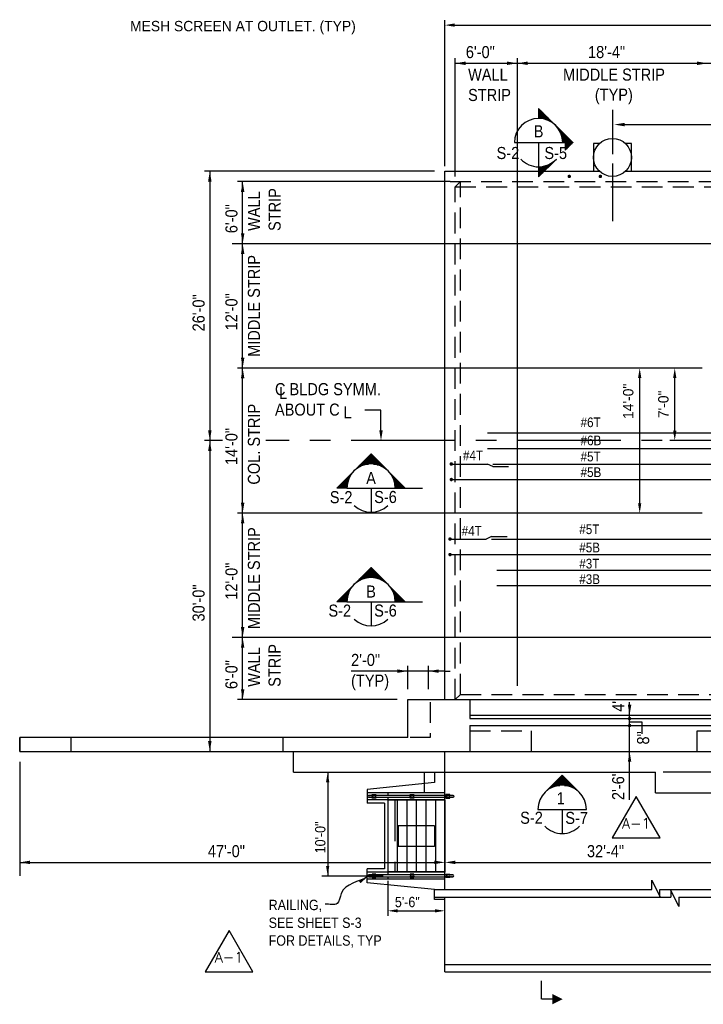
# Model space of a CAD drawing. Extents: x -554 to 3245, y 148 to 2918.
# Tile 1 of 10: x -373 to 418, y 309 to 1449. Entities that reach past the tile are written whole.
import ezdxf
from ezdxf.enums import TextEntityAlignment as Align

# ---------------------------------------------------------------- set-up
doc = ezdxf.new("R2010")
doc.units = 0
doc.header["$LTSCALE"] = 96
doc.header["$MEASUREMENT"] = 0
for name, pattern in [('CENTER', [2, 1.25, -0.25, 0.25, -0.25]), ('DASHED', [0.75, 0.5, -0.25]), ('HIDDEN', [0.375, 0.25, -0.125]), ('HIDDEN4', [0.09375, 0.0625, -0.03125]), ('HIDDENX2', [0.75, 0.5, -0.25])]:
    doc.linetypes.add(name, pattern=pattern)
doc.layers.get('0').update_dxf_attribs({"color": 2, "linetype": 'CONTINUOUS'})
doc.layers.get('DEFPOINTS').update_dxf_attribs({"linetype": 'CONTINUOUS'})
for name, color, linetype in [('101', 1, 'CONTINUOUS'), ('102', 2, 'CONTINUOUS'), ('103', 3, 'CONTINUOUS'), ('104', 4, 'CONTINUOUS'), ('NOTE-ANNT', 1, 'CONTINUOUS'), ('REV-NOTE', 1, 'CONTINUOUS'), ('REV-SYMBOLS', 1, 'CONTINUOUS'), ('S1', 2, 'CONTINUOUS'), ('S2', 7, 'CONTINUOUS'), ('TEXT', 3, 'CONTINUOUS')]:
    doc.layers.add(name, color=color, linetype=linetype)
doc.styles.add('ANNTEXT', font='romans.shx')
doc.styles.get("Standard").update_dxf_attribs({"font": 'wktext.shx'})
doc.styles.add('SX-FRAC', font='SX-FRAC.shx', dxfattribs={"width": 0.9, "height": 12.005})
doc.dimstyles.new('SX-FRAC', dxfattribs={"dimtxt": 12, "dimasz": 12, "dimexe": 6, "dimexo": 6, "dimgap": 0.125, "dimtad": 1, "dimdec": 4, "dimzin": 3, "dimtxsty": 'STANDARD', "dimcen": 0.125, "dimclrd": 1, "dimclre": 1, "dimclrt": 3, "dimazin": 3, "dimtfac": 1, "dimtdec": 4, "dimtix": 1, "dimtofl": 0, "dimtmove": 0, "dimatfit": 3, "dimtvp": 0.5, "dimtolj": 1, "dimtzin": 3})

# ---------------------------------------------------------------- blocks, each defined once
blk = doc.blocks.new('ZA_REV')
blk.add_lwpolyline([(1.732, -1), (0, 2), (-1.732, -1)], close=True)
blk = doc.blocks.new('A1REV')
at = {"layer": 'REV-SYMBOLS'}
ref = blk.add_blockref('ZA_REV', (-1.5, -1.3), dxfattribs=dict(at, xscale=16, yscale=16, zscale=16))
ref.add_attrib('REVISION', 'A-1', dxfattribs={"layer": 'NOTE-ANNT', "color": 1, "height": 12, "style": 'ANNTEXT'}).set_placement((-1.5, -0.4), align=Align.MIDDLE)

msp = doc.modelspace()

# ---------------------------------------------------------------- linework, layer by layer
at = {"layer": '101'}
for p, q in [((131.3, 1267.9), (131.3, 1404.9)), ((203.3, 677.9), (203.3, 1404.9)), ((131.3, 1398.9), (1267.3, 1398.9)), ((267.4, 1307), (227.8, 1346.6)), ((227.8, 1346.6), (227.8, 1335)), ((228.5, 1345.9), (228.5, 1335)), ((229.2, 1345.1), (229.2, 1334.9)), ((230, 1344.4), (230, 1334.9)), ((230.7, 1343.7), (230.7, 1334.8)), ((231.4, 1342.9), (231.4, 1334.7)), ((232.2, 1342.2), (232.2, 1334.6)), ((232.9, 1341.5), (232.9, 1334.5)), ((233.6, 1340.7), (233.6, 1334.4)), ((234.3, 1340), (234.3, 1334.2)), ((235.1, 1339.3), (235.1, 1334)), ((235.8, 1338.6), (235.8, 1333.8)), ((236.5, 1337.8), (236.5, 1333.6)), ((237.3, 1337.1), (237.3, 1333.3)), ((238, 1336.4), (238, 1333.1)), ((238.7, 1335.6), (238.7, 1332.8)), ((239.4, 1334.9), (239.4, 1332.4)), ((313.3, 1345.1), (313.3, 1293.8)), ((240.2, 1334.2), (240.2, 1332.1)), ((240.9, 1333.5), (240.9, 1331.7)), ((241.6, 1332.7), (241.6, 1331.3)), ((242.4, 1332), (242.4, 1330.9)), ((243.1, 1331.3), (243.1, 1330.4)), ((243.8, 1330.5), (243.8, 1329.9)), ((244.5, 1329.8), (244.5, 1329.4)), ((245.3, 1329.1), (245.3, 1328.8)), ((246, 1328.4), (246, 1328.2)), ((246.7, 1327.6), (246.7, 1327.6)), ((247.5, 1326.9), (247.5, 1326.9)), ((248.2, 1326.2), (248.2, 1326.1)), ((248.3, 1326), (248.3, 1326)), ((249.1, 1325.2), (249.1, 1325.3)), ((249.8, 1324.3), (249.8, 1324.6)), ((250.5, 1323.3), (250.5, 1323.8)), ((251.3, 1322.2), (251.3, 1323.1)), ((327.3, 1327.9), (687.3, 1327.9)), ((252, 1321.1), (252, 1322.4)), ((252.7, 1319.7), (252.7, 1321.6)), ((253.4, 1318.2), (253.4, 1320.9)), ((254.2, 1316.3), (254.2, 1320.2)), ((254.9, 1313.9), (254.9, 1319.5)), ((255.6, 1318.7), (255.6, 1309.8)), ((256.4, 1318), (256.4, 1307)), ((257.1, 1317.3), (257.1, 1307)), ((257.8, 1316.5), (257.8, 1307)), ((258.5, 1315.8), (258.5, 1298.2)), ((259.3, 1315.1), (259.3, 1298.9)), ((260, 1314.4), (260, 1299.6)), ((260.7, 1313.6), (260.7, 1300.3)), ((261.5, 1312.9), (261.5, 1301.1)), ((262.2, 1312.2), (262.2, 1301.8)), ((262.9, 1311.4), (262.9, 1302.5)), ((267.4, 1307), (258.5, 1298.2)), ((263.7, 1310.7), (263.7, 1303.3)), ((264.4, 1310), (264.4, 1304)), ((265.1, 1309.2), (265.1, 1304.7)), ((265.8, 1308.5), (265.8, 1305.4)), ((266.6, 1307.8), (266.6, 1306.2)), ((267.3, 1307.1), (267.3, 1306.9)), ((248.4, 1288), (227.8, 1267.4)), ((227.8, 1279), (227.8, 1267.4)), ((228.5, 1279), (228.5, 1268.1)), ((229.2, 1279), (229.2, 1268.8)), ((230, 1279.1), (230, 1269.6)), ((230.7, 1279.1), (230.7, 1270.3)), ((231.4, 1279.2), (231.4, 1271)), ((232.2, 1279.3), (232.2, 1271.8)), ((232.9, 1279.5), (232.9, 1272.5)), ((233.6, 1279.6), (233.6, 1273.2)), ((234.3, 1279.8), (234.3, 1273.9)), ((235.1, 1279.9), (235.1, 1274.7)), ((235.8, 1280.2), (235.8, 1275.4)), ((236.5, 1280.4), (236.5, 1276.1)), ((237.3, 1280.6), (237.3, 1276.9)), ((238, 1280.9), (238, 1277.6)), ((238.7, 1281.2), (238.7, 1278.3)), ((239.4, 1281.5), (239.4, 1279.1)), ((240.2, 1281.9), (240.2, 1279.8)), ((240.9, 1282.2), (240.9, 1280.5)), ((241.6, 1282.6), (241.6, 1281.2)), ((242.4, 1283.1), (242.4, 1282)), ((243.1, 1283.5), (243.1, 1282.7)), ((243.8, 1284), (243.8, 1283.4)), ((244.5, 1284.6), (244.5, 1284.2)), ((313.3, 1283), (313.3, 1271.9)), ((107.3, 1273.9), (-158.7, 1273.9)), ((-152.7, 1273.9), (-152.7, 601.9)), ((125.3, 1261.9), (-120.7, 1261.9)), ((-114.7, 661.9), (-114.7, 1261.9)), ((411.3, 1189.9), (-126.7, 1189.9)), ((1069.3, 1189.9), (-120.7, 1189.9)), ((411.3, 1045.9), (-120.7, 1045.9)), ((383.7, 1045.9), (-120.7, 1045.9)), ((45.4, 997.3), (26.8, 997.3)), ((45.4, 973.9), (45.4, 997.3)), ((-140.7, 961.9), (-140.7, 961.9)), ((33.9, 946.5), (-5.7, 906.9)), ((22.8, 935.4), (44.9, 935.4)), ((23.6, 936.2), (44.1, 936.2)), ((24.3, 936.9), (43.4, 936.9)), ((25, 937.6), (42.7, 937.6)), ((25.8, 938.4), (42, 938.4)), ((26.5, 939.1), (41.2, 939.1)), ((27.2, 939.8), (40.5, 939.8)), ((27.9, 940.6), (39.8, 940.6)), ((28.7, 941.3), (39, 941.3)), ((29.4, 942), (38.3, 942)), ((30.1, 942.7), (37.6, 942.7)), ((30.9, 943.5), (36.8, 943.5)), ((31.6, 944.2), (36.1, 944.2)), ((32.3, 944.9), (35.4, 944.9)), ((33, 945.7), (34.7, 945.7)), ((33.8, 946.4), (33.9, 946.4)), ((33.9, 946.5), (73.5, 906.9)), ((11.8, 924.4), (12, 924.4)), ((12.5, 925.1), (12.6, 925.1)), ((13.2, 925.8), (13.2, 925.8)), ((13.9, 926.6), (13.9, 926.6)), ((14.7, 927.3), (14.7, 927.3)), ((14.8, 927.4), (14.8, 927.4)), ((15.7, 928.2), (15.5, 928.2)), ((16.6, 928.9), (16.3, 928.9)), ((17.5, 929.6), (17, 929.6)), ((18.6, 930.3), (17.7, 930.3)), ((19.8, 931.1), (18.5, 931.1)), ((21.1, 931.8), (19.2, 931.8)), ((22.7, 932.5), (19.9, 932.5)), ((24.5, 933.3), (20.7, 933.3)), ((26.9, 934), (21.4, 934)), ((22.1, 934.7), (31, 934.7)), ((36.7, 934.7), (45.6, 934.7)), ((40.8, 934), (46.3, 934)), ((43.2, 933.3), (47.1, 933.3)), ((45, 932.5), (47.8, 932.5)), ((46.6, 931.8), (48.5, 931.8)), ((47.9, 931.1), (49.2, 931.1)), ((49.1, 930.3), (50, 930.3)), ((50.2, 929.6), (50.7, 929.6)), ((51.1, 928.9), (51.4, 928.9)), ((52, 928.2), (52.2, 928.2)), ((52.9, 927.4), (52.9, 927.4)), ((53, 927.3), (53, 927.3)), ((53.8, 926.6), (53.8, 926.6)), ((54.5, 925.8), (54.5, 925.8)), ((55.1, 925.1), (55.2, 925.1)), ((55.7, 924.4), (56, 924.4)), ((0.1, 912.7), (6.5, 912.7)), ((0.8, 913.4), (6.6, 913.4)), ((1.5, 914.2), (6.8, 914.2)), ((2.3, 914.9), (7, 914.9)), ((3, 915.6), (7.3, 915.6)), ((3.7, 916.3), (7.5, 916.3)), ((4.5, 917.1), (7.8, 917.1)), ((5.2, 917.8), (8.1, 917.8)), ((5.9, 918.5), (8.4, 918.5)), ((6.7, 919.3), (8.7, 919.3)), ((7.4, 920), (9.1, 920)), ((8.1, 920.7), (9.5, 920.7)), ((8.8, 921.4), (10, 921.4)), ((9.6, 922.2), (10.4, 922.2)), ((10.3, 922.9), (10.9, 922.9)), ((11, 923.6), (11.4, 923.6)), ((56.3, 923.6), (56.7, 923.6)), ((56.8, 922.9), (57.4, 922.9)), ((57.3, 922.2), (58.1, 922.2)), ((57.8, 921.4), (58.9, 921.4)), ((58.2, 920.7), (59.6, 920.7)), ((58.6, 920), (60.3, 920)), ((59, 919.3), (61.1, 919.3)), ((59.3, 918.5), (61.8, 918.5)), ((59.6, 917.8), (62.5, 917.8)), ((59.9, 917.1), (63.2, 917.1)), ((60.2, 916.3), (64, 916.3)), ((60.5, 915.6), (64.7, 915.6)), ((60.7, 914.9), (65.4, 914.9)), ((60.9, 914.2), (66.2, 914.2)), ((61.1, 913.4), (66.9, 913.4)), ((61.2, 912.7), (67.6, 912.7)), ((5.9, 906.9), (-5.7, 906.9)), ((-5, 907.6), (5.9, 907.6)), ((-4.3, 908.3), (5.9, 908.3)), ((-3.6, 909.1), (5.9, 909.1)), ((-2.8, 909.8), (6, 909.8)), ((-2.1, 910.5), (6.1, 910.5)), ((-1.4, 911.2), (6.2, 911.2)), ((-0.6, 912), (6.3, 912)), ((61.4, 912), (68.3, 912)), ((61.5, 911.2), (69.1, 911.2)), ((61.6, 910.5), (69.8, 910.5)), ((61.7, 909.8), (70.5, 909.8)), ((61.8, 909.1), (71.3, 909.1)), ((61.8, 908.3), (72, 908.3)), ((61.8, 907.6), (72.7, 907.6)), ((412.8, 877.9), (-120.7, 877.9)), ((33.9, 814.9), (-5.7, 775.3)), ((28.7, 809.8), (39, 809.8)), ((29.4, 810.5), (38.3, 810.5)), ((30.1, 811.2), (37.6, 811.2)), ((30.9, 811.9), (36.8, 811.9)), ((31.6, 812.7), (36.1, 812.7)), ((32.3, 813.4), (35.4, 813.4)), ((33, 814.1), (34.7, 814.1)), ((33.8, 814.9), (33.9, 814.9)), ((33.9, 814.9), (73.5, 775.3)), ((18.6, 798.8), (17.7, 798.8)), ((19.8, 799.6), (18.5, 799.6)), ((21.1, 800.3), (19.2, 800.3)), ((22.7, 801), (19.9, 801)), ((24.5, 801.7), (20.7, 801.7)), ((26.9, 802.5), (21.4, 802.5)), ((22.1, 803.2), (31, 803.2)), ((22.8, 803.9), (44.9, 803.9)), ((23.6, 804.7), (44.1, 804.7)), ((24.3, 805.4), (43.4, 805.4)), ((25, 806.1), (42.7, 806.1)), ((25.8, 806.8), (42, 806.8)), ((26.5, 807.6), (41.2, 807.6)), ((27.2, 808.3), (40.5, 808.3)), ((27.9, 809), (39.8, 809)), ((36.7, 803.2), (45.6, 803.2)), ((40.8, 802.5), (46.3, 802.5)), ((43.2, 801.7), (47.1, 801.7)), ((45, 801), (47.8, 801)), ((46.6, 800.3), (48.5, 800.3)), ((47.9, 799.6), (49.2, 799.6)), ((49.1, 798.8), (50, 798.8)), ((5.9, 787), (8.4, 787)), ((6.7, 787.7), (8.7, 787.7)), ((7.4, 788.5), (9.1, 788.5)), ((8.1, 789.2), (9.5, 789.2)), ((8.8, 789.9), (10, 789.9)), ((9.6, 790.7), (10.4, 790.7)), ((10.3, 791.4), (10.9, 791.4)), ((11, 792.1), (11.4, 792.1)), ((11.8, 792.8), (12, 792.8)), ((12.5, 793.6), (12.6, 793.6)), ((13.2, 794.3), (13.2, 794.3)), ((13.9, 795), (13.9, 795)), ((14.7, 795.8), (14.7, 795.8)), ((14.8, 795.9), (14.8, 795.9)), ((15.7, 796.6), (15.5, 796.6)), ((16.6, 797.4), (16.3, 797.4)), ((17.5, 798.1), (17, 798.1)), ((50.2, 798.1), (50.7, 798.1)), ((51.1, 797.4), (51.4, 797.4)), ((52, 796.6), (52.2, 796.6)), ((52.9, 795.9), (52.9, 795.9)), ((53, 795.8), (53, 795.8)), ((53.8, 795), (53.8, 795)), ((54.5, 794.3), (54.5, 794.3)), ((55.1, 793.6), (55.2, 793.6)), ((55.7, 792.8), (56, 792.8)), ((56.3, 792.1), (56.7, 792.1)), ((56.8, 791.4), (57.4, 791.4)), ((57.3, 790.7), (58.1, 790.7)), ((57.8, 789.9), (58.9, 789.9)), ((58.2, 789.2), (59.6, 789.2)), ((58.6, 788.5), (60.3, 788.5)), ((59, 787.7), (61.1, 787.7)), ((59.3, 787), (61.8, 787)), ((-5, 776.1), (5.9, 776.1)), ((-4.3, 776.8), (5.9, 776.8)), ((-3.6, 777.5), (5.9, 777.5)), ((-2.8, 778.3), (6, 778.3)), ((-2.1, 779), (6.1, 779)), ((-1.4, 779.7), (6.2, 779.7)), ((-0.6, 780.4), (6.3, 780.4)), ((0.1, 781.2), (6.5, 781.2)), ((0.8, 781.9), (6.6, 781.9)), ((1.5, 782.6), (6.8, 782.6)), ((2.3, 783.4), (7, 783.4)), ((3, 784.1), (7.3, 784.1)), ((3.7, 784.8), (7.5, 784.8)), ((4.5, 785.6), (7.8, 785.6)), ((5.2, 786.3), (8.1, 786.3)), ((59.6, 786.3), (62.5, 786.3)), ((59.9, 785.6), (63.2, 785.6)), ((60.2, 784.8), (64, 784.8)), ((60.5, 784.1), (64.7, 784.1)), ((60.7, 783.4), (65.4, 783.4)), ((60.9, 782.6), (66.2, 782.6)), ((61.1, 781.9), (66.9, 781.9)), ((61.2, 781.2), (67.6, 781.2)), ((61.4, 780.4), (68.3, 780.4)), ((61.5, 779.7), (69.1, 779.7)), ((61.6, 779), (69.8, 779)), ((61.7, 778.3), (70.5, 778.3)), ((61.8, 777.5), (71.3, 777.5)), ((61.8, 776.8), (72, 776.8)), ((61.8, 776.1), (72.7, 776.1)), ((5.9, 775.3), (-5.7, 775.3)), ((1069.3, 733.9), (-126.7, 733.9)), ((411.3, 733.9), (-120.7, 733.9)), ((76.3, 673.9), (76.3, 700.9)), ((100.3, 673.9), (100.3, 700.9)), ((119.3, 694.9), (10.8, 694.9)), ((119.3, 694.9), (64.3, 694.9)), ((119.3, 694.9), (125.6, 694.9)), ((64.3, 661.9), (-120.7, 661.9)), ((333.1, 545.9), (333.1, 658.9)), ((222.4, 631.9), (222.4, 631.9)), ((333.1, 636.2), (347.4, 636.2)), ((347.4, 636.2), (347.4, 622.3)), ((396.1, 601.9), (396.1, 601.9)), ((-372.7, 589.9), (-372.7, 457.9)), ((255.1, 574.4), (235.3, 554.6)), ((251.4, 570.7), (258.8, 570.7)), ((252.1, 571.4), (258.1, 571.4)), ((252.8, 572.1), (257.4, 572.1)), ((253.6, 572.8), (256.6, 572.8)), ((254.3, 573.6), (255.9, 573.6)), ((255, 574.3), (255.2, 574.3)), ((255.1, 574.4), (274.9, 554.6)), ((453.3, 577.9), (372.1, 577.9)), ((241, 559), (239.7, 559)), ((242.4, 559.7), (240.4, 559.7)), ((243.9, 560.4), (241.2, 560.4)), ((245.7, 561.2), (241.9, 561.2)), ((248.1, 561.9), (242.6, 561.9)), ((243.3, 562.6), (252.2, 562.6)), ((244.1, 563.4), (266.1, 563.4)), ((244.8, 564.1), (265.4, 564.1)), ((245.5, 564.8), (264.6, 564.8)), ((246.3, 565.5), (263.9, 565.5)), ((247, 566.3), (263.2, 566.3)), ((247.7, 567), (262.5, 567)), ((248.5, 567.7), (261.7, 567.7)), ((249.2, 568.5), (261, 568.5)), ((249.9, 569.2), (260.3, 569.2)), ((250.6, 569.9), (259.5, 569.9)), ((257.9, 562.6), (266.8, 562.6)), ((262, 561.9), (267.6, 561.9)), ((264.4, 561.2), (268.3, 561.2)), ((266.3, 560.4), (269, 560.4)), ((267.8, 559.7), (269.8, 559.7)), ((269.2, 559), (270.5, 559)), ((235.9, 555.2), (235.9, 555.2)), ((236.1, 555.3), (236.1, 555.3)), ((236.9, 556.1), (236.8, 556.1)), ((237.8, 556.8), (237.5, 556.8)), ((238.8, 557.5), (238.2, 557.5)), ((239.8, 558.3), (239, 558.3)), ((270.3, 558.3), (271.2, 558.3)), ((271.4, 557.5), (271.9, 557.5)), ((272.4, 556.8), (272.7, 556.8)), ((273.3, 556.1), (273.4, 556.1)), ((274.1, 555.3), (274.1, 555.3)), ((274.3, 555.2), (274.3, 555.2)), ((-372.7, 473.4), (-65.8, 473.4)), ((-65.8, 473.4), (107.3, 473.4)), ((131.3, 473.4), (495.3, 473.4)), ((359, 442.1), (359, 453)), ((359, 453), (368, 434)), ((107.5, 442.1), (359, 442.1)), ((368, 434), (368, 442.1)), ((368, 442.1), (964, 442.1)), ((390, 422.4), (381, 441.4)), ((381, 441.4), (381, 433.3)), ((107.5, 433.3), (381, 433.3)), ((390, 433.3), (390, 422.4)), ((390, 433.3), (986, 433.3))]:
    msp.add_line(p, q, dxfattribs=at)
at = {"layer": '101', "linetype": 'CENTER'}
for p, q in [((313.3, 1271.9), (313.3, 1215.9)), ((-138, 961.9), (-158.7, 961.9)), ((1283, 961.8), (-87.8, 961.9))]:
    msp.add_line(p, q, dxfattribs=at)
at = {"layer": '101', "const_width": 2}
for points in [[(262.3, 1267.9, 1), (264.3, 1267.9, 1)], [(298.3, 1267.9, 1), (300.3, 1267.9, 1)], [(125.8, 934.8, 1), (127.8, 934.8, 1)], [(125.8, 916.8, 1), (127.8, 916.8, 1)], [(124.3, 847.9, 1), (126.3, 847.9, 1)], [(124.3, 829.9, 1), (126.3, 829.9, 1)], [(332.1, 639.9, 1), (334.1, 639.9, 1)], [(332.1, 631.9, 1), (334.1, 631.9, 1)]]:
    msp.add_lwpolyline(points, format="xyb", close=True, dxfattribs=at)
at = {"layer": '101'}
for points in [[(143.3, 1396.9), (143.3, 1400.9), (131.3, 1398.9)], [(191.3, 1396.9), (191.3, 1400.9), (203.3, 1398.9)], [(215.3, 1396.9), (215.3, 1400.9), (203.3, 1398.9)], [(411.3, 1396.9), (411.3, 1400.9), (423.3, 1398.9)], [(327.3, 1325.9), (327.3, 1329.9), (315.3, 1327.9)], [(-150.7, 1261.9), (-154.7, 1261.9), (-152.7, 1273.9)], [(-112.7, 1249.9), (-116.7, 1249.9), (-114.7, 1261.9)], [(-112.7, 1201.9), (-116.7, 1201.9), (-114.7, 1189.9)], [(-112.7, 1177.9), (-116.7, 1177.9), (-114.7, 1189.9)], [(-112.7, 1057.9), (-116.7, 1057.9), (-114.7, 1045.9)], [(-112.7, 1033.9), (-116.7, 1033.9), (-114.7, 1045.9)], [(-150.7, 973.9), (-154.7, 973.9), (-152.7, 961.9)], [(47.4, 973.9), (43.4, 973.9), (45.4, 961.9)], [(-150.7, 949.9), (-154.7, 949.9), (-152.7, 961.9)], [(-112.7, 889.9), (-116.7, 889.9), (-114.7, 877.9)], [(-112.7, 865.9), (-116.7, 865.9), (-114.7, 877.9)], [(-112.7, 745.9), (-116.7, 745.9), (-114.7, 733.9)], [(-112.7, 721.9), (-116.7, 721.9), (-114.7, 733.9)], [(64.3, 692.9), (64.3, 696.9), (76.3, 694.9)], [(112.3, 692.9), (112.3, 696.9), (100.3, 694.9)], [(-112.7, 673.9), (-116.7, 673.9), (-114.7, 661.9)], [(331.1, 655.9), (335.1, 655.9), (333.1, 643.9)], [(-150.7, 613.9), (-154.7, 613.9), (-152.7, 601.9)], [(331.1, 589.9), (335.1, 589.9), (333.1, 601.9)], [(-360.7, 471.4), (-360.7, 475.4), (-372.7, 473.4)], [(107.3, 471.4), (107.3, 475.4), (119.3, 473.4)], [(131.3, 471.4), (131.3, 475.4), (119.3, 473.4)]]:
    msp.add_solid(points, dxfattribs=at)
at = {"layer": '102', "color": 1}
for p, q in [((119.3, 1279.9), (119.3, 1448.9)), ((130.8, 1443.1), (1267.8, 1443.1)), ((417.3, 1045.9), (339, 1045.9)), ((344.8, 889.4), (344.8, 1034.3)), ((385.4, 973.4), (385.4, 1034.3)), ((417.3, 961.9), (379.6, 961.9)), ((417.3, 877.9), (339, 877.9)), ((417.3, 877.9), (379.6, 877.9)), ((-16.3, 577.9), (-16.3, 457.9)), ((-22.9, 457.9), (47.8, 457.9)), ((53.3, 451.9), (53.3, 411.6)), ((64.8, 417.3), (107.8, 417.3))]:
    msp.add_line(p, q, dxfattribs=at)
at = {"layer": '102'}
for p, q in [((199.8, 1307), (258.5, 1307)), ((227.8, 1307), (227.8, 1279)), ((131.3, 1255.9), (137.3, 1261.9)), ((5.9, 906.9), (61.9, 906.9)), ((33.9, 906.9), (33.9, 878.9)), ((5.9, 775.3), (61.9, 775.3)), ((33.9, 775.3), (33.9, 747.3)), ((131.3, 661.9), (137.3, 667.9)), ((-55.7, 577.9), (-55.7, 601.9)), ((-55.7, 577.9), (363.3, 577.9)), ((363.3, 553.9), (363.3, 577.9)), ((363.3, 553.9), (933.3, 553.9)), ((227.1, 534.8), (283.1, 534.8)), ((255.1, 534.8), (255.1, 506.8)), ((119.3, 355.3), (1279.3, 355.3)), ((119.3, 346.6), (1279.3, 346.6))]:
    msp.add_line(p, q, dxfattribs=at)
at = {"layer": '102', "linetype": 'HIDDEN'}
for p, q in [((131.3, 1255.9), (1267.3, 1255.9)), ((131.3, 661.9), (131.3, 1255.9)), ((137.3, 667.9), (1273.3, 667.9)), ((102.3, 658.9), (102.3, 617.9)), ((102.3, 617.9), (79.3, 617.9)), ((148.3, 625.9), (219.3, 625.9)), ((219.3, 625.9), (219.3, 601.9)), ((95.3, 577.9), (95.3, 553.9))]:
    msp.add_line(p, q, dxfattribs=at)
at = {"layer": '102'}
for points in [[(298.2, 1305.9), (291.3, 1305.9), (291.3, 1273.9), (298.2, 1273.9)], [(328.4, 1273.9), (335.3, 1273.9), (335.3, 1305.9)], [(335.3, 1305.9), (328.4, 1305.9)]]:
    msp.add_lwpolyline(points, dxfattribs=at)
at = {"layer": '102', "linetype": 'HIDDEN'}
for points in [[(125.3, 1261.9), (1261.3, 1261.9), (1267.3, 1255.9), (1267.3, 661.9)], [(137.3, 667.9), (137.3, 1261.9)], [(411.3, 601.9), (411.3, 625.9), (465.3, 625.9)]]:
    msp.add_lwpolyline(points, dxfattribs=at)
at = {"layer": '102'}
msp.add_circle((313.3, 1289.9), 22, dxfattribs=at)
at = {"layer": '102', "color": 1}
for points in [[(130.8, 1445.1), (130.8, 1441.2), (119.3, 1443.1)], [(342.9, 1034.3), (346.7, 1034.3), (344.8, 1045.9)], [(383.5, 1034.3), (387.3, 1034.3), (385.4, 1045.9)], [(383.5, 973.4), (387.3, 973.4), (385.4, 961.9)], [(342.9, 889.4), (346.7, 889.4), (344.8, 877.9)], [(-18.2, 566.3), (-14.4, 566.3), (-16.3, 577.9)], [(-18.2, 469.4), (-14.4, 469.4), (-16.3, 457.9)], [(64.8, 419.2), (64.8, 415.4), (53.3, 417.3)], [(107.8, 419.2), (107.8, 415.4), (119.3, 417.3)]]:
    msp.add_solid(points, dxfattribs=at)
at = {"layer": '103'}
for p, q in [((119.3, 1273.9), (298.2, 1273.9)), ((119.3, 661.9), (119.3, 1273.9)), ((328.4, 1273.9), (684.2, 1273.9)), ((61.9, 906.9), (93.4, 906.9)), ((61.9, 775.3), (93.4, 775.3)), ((76.3, 661.9), (148.3, 661.9)), ((76.3, 617.9), (76.3, 661.9)), ((136.3, 661.9), (1322.3, 661.9)), ((148.3, 661.9), (148.3, 639.9)), ((148.3, 643.9), (465.3, 643.9)), ((148.3, 639.9), (465.3, 639.9)), ((148.3, 631.9), (465.3, 631.9)), ((148.3, 631.9), (148.3, 601.9)), ((-72.2, 617.9), (-372.7, 617.9)), ((-372.7, 617.9), (-372.7, 601.9)), ((76.3, 617.9), (-84.3, 617.9)), ((-372.7, 601.9), (-67.5, 601.9)), ((-67.5, 601.9), (465.3, 601.9)), ((119.3, 442.1), (119.3, 601.9)), ((119.3, 457.9), (119.3, 577.9)), ((119.3, 346.6), (119.3, 433.3)), ((231, 315), (231, 336.3)), ((243.7, 315), (231.7, 315))]:
    msp.add_line(p, q, dxfattribs=at)
for points in [[(-372.7, 601.9), (-372.7, 617.9)], [(-313.7, 617.9), (-313.7, 601.9)], [(-67.7, 601.9), (-67.7, 617.9)]]:
    msp.add_lwpolyline(points, dxfattribs=at)
for centre, start, end in [((227.8, 1307), 0, 180), ((227.8, 1307), 222.6017, 317.3983), ((33.9, 906.9), 0, 180), ((33.9, 906.9), 226.1202, 313.8798), ((33.9, 775.3), 0, 180), ((33.9, 775.3), 226.1202, 313.8798), ((255.1, 534.8), 0, 180), ((255.1, 534.8), 224.0424, 315.9576)]:
    msp.add_arc(centre, 28, start, end, dxfattribs=at)
msp.add_solid([(255.7, 315), (243.7, 321), (255.7, 315), (243.7, 309)], dxfattribs=at)
at = {"layer": '104'}
for p, q in [((168.8, 970.8), (600.8, 970.8)), ((168.8, 952.8), (600.8, 952.8)), ((126.8, 934.8), (168.8, 934.8)), ((174.8, 931.8), (168.8, 934.8)), ((174.8, 934.8), (493.8, 934.8)), ((174.8, 931.8), (192.8, 931.8)), ((127.8, 916.8), (600.8, 916.8)), ((125.3, 847.9), (167.3, 847.9)), ((173.3, 850.9), (167.3, 847.9)), ((173.3, 850.9), (191.3, 850.9)), ((173.3, 847.9), (687.2, 847.9)), ((125.3, 829.9), (516.3, 829.9)), ((179.3, 811.9), (611.3, 811.9)), ((179.3, 793.9), (611.3, 793.9))]:
    msp.add_line(p, q, dxfattribs=at)
at = {"layer": 'DEFPOINTS', "color": 0, "linetype": 'BYBLOCK'}
for p in [(107.3, 565.9), (29.3, 553.9), (29.3, 545.9), (29.3, 461.9)]:
    msp.add_point(p, dxfattribs=at)
at = {"layer": 'S1', "color": 2, "linetype": 'CONTINUOUS'}
for p, q in [((107.3, 577.4), (107.3, 565.9)), ((107.3, 430.4), (107.3, 441.9))]:
    msp.add_line(p, q, dxfattribs=at)
at = {"layer": 'S1', "color": 2}
for p, q in [((107.3, 565.9), (29.3, 557.9)), ((29.3, 557.9), (29.3, 553.9)), ((36, 551.5), (35.4, 551.5)), ((36, 548.2), (35.4, 548.2)), ((35.7, 551.2), (35.7, 551.8)), ((35.7, 548.5), (35.7, 547.9)), ((39, 551.5), (38.4, 551.5)), ((39, 548.2), (38.4, 548.2)), ((38.7, 551.2), (38.7, 551.8)), ((38.7, 548.5), (38.7, 547.9)), ((80, 551.5), (79.4, 551.5)), ((80, 548.2), (79.4, 548.2)), ((79.7, 551.2), (79.7, 551.8)), ((79.7, 548.5), (79.7, 547.9)), ((83, 551.5), (82.4, 551.5)), ((83, 548.2), (82.4, 548.2)), ((82.7, 551.2), (82.7, 551.8)), ((82.7, 548.5), (82.7, 547.9)), ((121, 551.5), (121.6, 551.5)), ((121, 548.2), (121.6, 548.2)), ((121.3, 551.2), (121.3, 551.8)), ((121.3, 548.5), (121.3, 547.9)), ((124, 551.5), (124.6, 551.5)), ((124, 548.2), (124.6, 548.2)), ((124.3, 551.2), (124.3, 551.8)), ((124.3, 548.5), (124.3, 547.9)), ((29.3, 545.9), (29.3, 541.9)), ((49.3, 541.9), (29.3, 541.9)), ((49.3, 541.9), (49.3, 465.9)), ((49.3, 465.9), (29.3, 465.9)), ((29.3, 461.9), (29.3, 465.9)), ((36, 459.5), (35.4, 459.5)), ((36, 456.2), (35.4, 456.2)), ((35.7, 459.2), (35.7, 459.8)), ((35.7, 456.5), (35.7, 455.9)), ((39, 459.5), (38.4, 459.5)), ((39, 456.2), (38.4, 456.2)), ((38.7, 459.2), (38.7, 459.8)), ((38.7, 456.5), (38.7, 455.9)), ((80, 459.5), (79.4, 459.5)), ((80, 456.2), (79.4, 456.2)), ((79.7, 459.2), (79.7, 459.8)), ((79.7, 456.5), (79.7, 455.9)), ((83, 459.5), (82.4, 459.5)), ((83, 456.2), (82.4, 456.2)), ((82.7, 459.2), (82.7, 459.8)), ((82.7, 456.5), (82.7, 455.9)), ((121, 459.5), (121.6, 459.5)), ((121, 456.2), (121.6, 456.2)), ((121.3, 459.2), (121.3, 459.8)), ((121.3, 456.5), (121.3, 455.9)), ((124, 459.5), (124.6, 459.5)), ((124, 456.2), (124.6, 456.2)), ((124.3, 459.2), (124.3, 459.8)), ((124.3, 456.5), (124.3, 455.9)), ((29.3, 449.9), (29.3, 453.9)), ((107.3, 441.9), (29.3, 449.9)), ((119.3, 430.4), (107.3, 430.4))]:
    msp.add_line(p, q, dxfattribs=at)
at = {"layer": 'S1', "color": 3}
for p, q in [((119.3, 553.9), (29.3, 553.9)), ((29.3, 553.9), (29.3, 545.9)), ((53.3, 553.9), (53.3, 551.1)), ((53.3, 548.6), (53.3, 545.9)), ((119.3, 545.9), (29.3, 545.9)), ((53.3, 545.4), (53.3, 462.4)), ((118.8, 545.4), (53.3, 545.4)), ((64.3, 545.4), (64.3, 462.4)), ((75.3, 545.4), (75.3, 462.4)), ((86.3, 545.4), (86.3, 462.4)), ((97.3, 545.4), (97.3, 462.4)), ((108.3, 545.4), (108.3, 462.4)), ((118.8, 545.4), (118.8, 462.4)), ((119.3, 545.9), (119.3, 461.9)), ((119.3, 461.9), (29.3, 461.9)), ((29.3, 453.9), (29.3, 461.9)), ((118.8, 462.4), (53.3, 462.4)), ((53.3, 461.9), (53.3, 459.1)), ((53.3, 456.6), (53.3, 453.9)), ((119.3, 453.9), (29.3, 453.9))]:
    msp.add_line(p, q, dxfattribs=at)
at = {"layer": 'S1', "color": 2, "linetype": 'DASHED'}
msp.add_line((61.3, 545.9), (61.3, 461.9), dxfattribs=at)
at = {"layer": 'S1', "color": 2, "linetype": 'HIDDENX2'}
for p, q in [((107.3, 515.9), (65.3, 515.9)), ((65.3, 515.9), (65.3, 491.9)), ((107.3, 515.9), (107.3, 491.9)), ((107.3, 491.9), (65.3, 491.9))]:
    msp.add_line(p, q, dxfattribs=at)
at = {"layer": 'S1', "color": 2}
for points in [[(128.5, 548.6), (31.5, 548.6, -1), (31.5, 551.1), (128.5, 551.1, -1)], [(128.5, 459.1), (31.5, 459.1, 1), (31.5, 456.6), (128.5, 456.6, 1)]]:
    msp.add_lwpolyline(points, format="xyb", close=True, dxfattribs=at)
at = {"layer": 'S2', "color": 1, "linetype": 'HIDDEN4'}
for p, q in [((35, 550.1), (35, 550.8)), ((35, 548.9), (35, 549.6)), ((39.5, 550.1), (39.5, 550.8)), ((39.5, 548.9), (39.5, 549.6)), ((79, 550.1), (79, 550.8)), ((79, 548.9), (79, 549.6)), ((83.5, 550.1), (83.5, 550.8)), ((83.5, 548.9), (83.5, 549.6)), ((120.5, 550.1), (120.5, 550.8)), ((120.5, 548.9), (120.5, 549.6)), ((125, 550.1), (125, 550.8)), ((125, 548.9), (125, 549.6)), ((35, 458.8), (35, 458.1)), ((35, 457.6), (35, 456.9)), ((39.5, 458.8), (39.5, 458.1)), ((39.5, 457.6), (39.5, 456.9)), ((79, 458.8), (79, 458.1)), ((79, 457.6), (79, 456.9)), ((83.5, 458.8), (83.5, 458.1)), ((83.5, 457.6), (83.5, 456.9)), ((120.5, 458.8), (120.5, 458.1)), ((120.5, 457.6), (120.5, 456.9)), ((125, 458.8), (125, 458.1)), ((125, 457.6), (125, 456.9))]:
    msp.add_line(p, q, dxfattribs=at)
at = {"layer": 'S2', "color": 2}
for points in [[(35, 551.1), (35, 551.9), (39.5, 551.9), (39.5, 551.1)], [(39.5, 548.6), (39.5, 547.9), (35, 547.9), (35, 548.6)], [(79, 551.1), (79, 551.9), (83.5, 551.9), (83.5, 551.1)], [(83.5, 548.6), (83.5, 547.9), (79, 547.9), (79, 548.6)], [(125, 551.1), (125, 551.9), (120.5, 551.9), (120.5, 551.1)], [(120.5, 548.6), (120.5, 547.9), (125, 547.9), (125, 548.6)], [(39.5, 459.1), (39.5, 459.9), (35, 459.9), (35, 459.1)], [(35, 456.6), (35, 455.9), (39.5, 455.9), (39.5, 456.6)], [(83.5, 459.1), (83.5, 459.9), (79, 459.9), (79, 459.1)], [(79, 456.6), (79, 455.9), (83.5, 455.9), (83.5, 456.6)], [(120.5, 459.1), (120.5, 459.9), (125, 459.9), (125, 459.1)], [(125, 456.6), (125, 455.9), (120.5, 455.9), (120.5, 456.6)]]:
    msp.add_lwpolyline(points, dxfattribs=at)
at = {"layer": 'S2', "color": 1, "linetype": 'HIDDEN4'}
for centre in [(37.2, 549.9), (81.2, 549.9), (122.8, 549.9), (37.2, 457.9), (81.2, 457.9), (122.8, 457.9)]:
    msp.add_circle(centre, 1.25, dxfattribs=at)
for centre, start, end in [((31.5, 549.9), 18.5624, 66.4218), ((31.5, 549.9), 293.5782, 346.4721), ((128.5, 549.9), 113.5782, 161.4376), ((128.5, 549.9), 193.5279, 246.4218), ((31.5, 457.9), 13.5279, 66.4218), ((31.5, 457.9), 293.5782, 341.4376), ((128.5, 457.9), 113.5782, 166.4721), ((128.5, 457.9), 198.5624, 246.4218)]:
    msp.add_arc(centre, 1.25, start, end, dxfattribs=at)

# ---------------------------------------------------------------- block references
at = {"layer": 'REV-NOTE'}
for p in [(342.3, 519), (-129, 364)]:
    msp.add_blockref('A1REV', p, dxfattribs=at)

# ---------------------------------------------------------------- texts
at = {"layer": '101', "color": 3, "style": 'SX-FRAC', "width": 0.9}
for s, p in [('RAILING,', (-84.6, 418.1)), ('SEE SHEET S-3', (-84.6, 397.5)), ('FOR DETAILS, TYP', (-84.6, 376.9))]:
    msp.add_text(s, height=12, dxfattribs=at).set_placement(p)
at = {"layer": '102', "color": 3, "char_height": 12, "attachment_point": 5, "rotation": 90}
for s, insert in [('14\'-0"', (331.6, 1007.4)), ('7\'-0"', (372.3, 1003.9))]:
    msp.add_mtext(s, dxfattribs=dict(at, insert=insert))
at = {"layer": '103', "style": 'SX-FRAC', "width": 0.9}
for s, height, p in [('L', 14, (-72.6, 1010)), ('L', 14, (2.1, 987.6)), ('5\'-6"', 12, (61.5, 421.5))]:
    msp.add_text(s, height=height, dxfattribs=at).set_placement(p)
at = {"layer": 'TEXT'}
msp.add_text('MESH SCREEN AT OUTLET. (TYP)', height=12, dxfattribs=at).set_placement((-245, 1436))
at = {"layer": 'TEXT', "style": 'SX-FRAC', "width": 0.9}
for s, height, p in [('6\'-0"', 14, (143.6, 1404.9)), ('18\'-4"', 14, (285, 1404.9)), ('WALL', 14, (146.2, 1378.8)), ('MIDDLE STRIP', 14, (256.1, 1378.8)), ('STRIP', 14, (146.2, 1355.2)), ('(TYP)', 14, (292.9, 1355.5)), (' S-2', 14, (174.5, 1288)), ('S-5', 14, (234.5, 1288)), ('C BLDG SYMM.', 14, (-77.3, 1014.5)), ('ABOUT C', 14, (-77.3, 990.8)), ('#6T', 11.2, (276.4, 977.5)), ('#6B', 11.2, (276.4, 956.5)), ('#4T', 11.2, (140.3, 939.1)), ('#5T', 11.2, (276.4, 937.8)), ('#5B', 11.2, (276.4, 919.7)), (' S-2', 14, (-18.5, 889.4)), ('S-6', 14, (37.5, 889.6)), ('#4T', 11.2, (138.8, 851.7)), ('#5T', 11.2, (274.9, 853.6)), ('#5B', 11.2, (274.9, 832.5)), ('#3T', 11.2, (274.9, 813.8)), ('#3B', 11.2, (274.9, 795.8)), (' S-2', 14, (-20.1, 758)), ('S-6', 14, (37.5, 758.1)), ('2\'-0"', 14, (10.8, 700.9)), ('(TYP)', 14, (10.8, 676.9)), (' S-2', 14, (201.8, 518.1)), ('S-7', 14, (258.7, 517.9)), ('47\'-0"', 14, (-155, 479.4)), ('32\'-4"', 14, (283.8, 479.4))]:
    msp.add_text(s, height=height, dxfattribs=at).set_placement(p)
for s, p in [('B', (227.8, 1320.1)), ('A', (33.9, 918.6)), ('B', (33.9, 787.1)), ('1', (253.5, 547.7))]:
    msp.add_text(s, height=14, dxfattribs=at).set_placement(p, align=Align.MIDDLE)
for s, height, p in [('WALL', 14, (-94.7, 1204.7)), ('STRIP', 14, (-70.7, 1204.7)), ('6\'-0"', 14, (-120.7, 1202.1)), ('MIDDLE STRIP', 14, (-94.7, 1058.9)), ('26\'-0"', 14, (-158.7, 1088.4)), ('12\'-0"', 14, (-120.7, 1089.6)), ('COL. STRIP', 14, (-94.7, 910.9)), ('14\'-0"', 14, (-120.7, 933.6)), ('MIDDLE STRIP', 14, (-94.7, 743.6)), ('12\'-0"', 14, (-120.7, 777.6)), ('30\'-0"', 14, (-158.7, 752.4)), ('WALL', 14, (-94.7, 676.7)), ('STRIP', 14, (-70.8, 676.7)), ('6\'-0"', 14, (-120.7, 674.1)), ('4"', 14, (327.1, 647.9)), ('8"', 14, (355.8, 609.9)), ('2\'-6"', 14, (326.9, 545.6)), ('10\'-0"', 12.01, (-18.9, 483.9))]:
    msp.add_text(s, height=height, rotation=90, dxfattribs=at).set_placement(p)

# ---------------------------------------------------------------- leaders
at = {"layer": '101', "color": 1, "path_type": 1}
msp.add_leader([(30.2, 457), (-0.5, 437.5), (-5.3, 425.7), (-19.2, 425)], dimstyle='SX-FRAC', override={"dimscale": 96, "dimtxt": 0.125, "dimasz": 0.12, "dimexe": 0.06, "dimexo": 0.0625, "dimgap": 0.0625, "dimzin": 12, "dimcen": -0.09, "dimdle": 0.0625, "dimtofl": 1, "dimtvp": 1.25}, dxfattribs=at)

doc.saveas('drawing.dxf')
